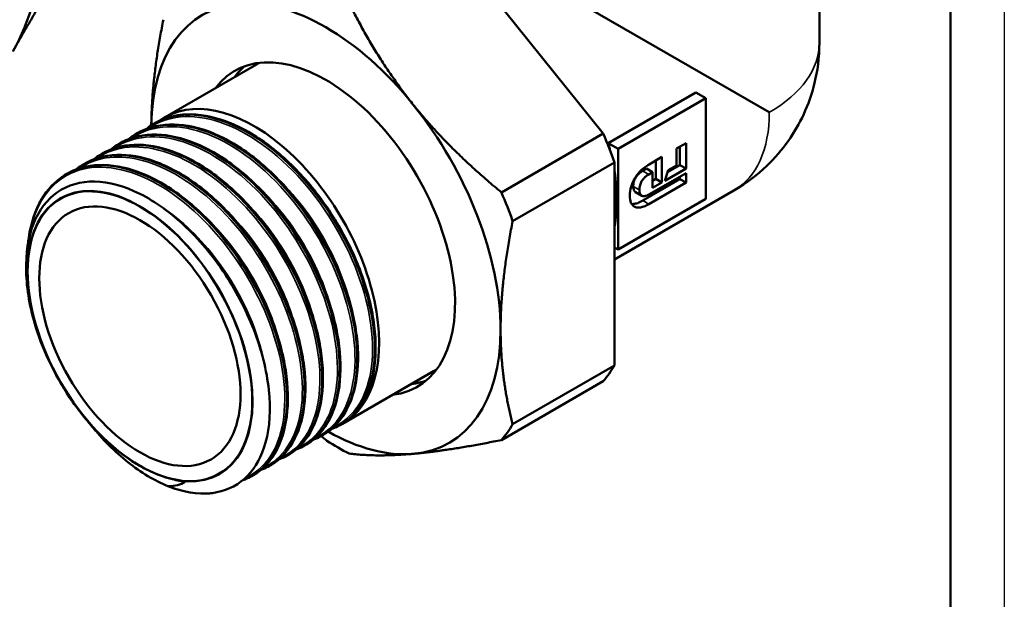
# Model space of a CAD drawing. Header units: millimetres. Extents: x -127 to 748, y -69 to 356.
# Tile 7 of 16: x 118 to 210, y 62 to 116. Entities that reach past the tile are written whole.
import ezdxf

# ---------------------------------------------------------------- set-up
doc = ezdxf.new("R2010")
doc.units = ezdxf.units.MM
for name, color, linetype, lineweight in [('Видимые тонкие (ГОСТ)', 7, 'Continuous', 35), ('Видимый контур (ГОСТ)', 7, 'Continuous', 50), ('Кромка (ГОСТ)', 7, 'Continuous', 50)]:
    doc.layers.add(name, color=color, linetype=linetype, lineweight=lineweight)

# ---------------------------------------------------------------- blocks, each defined once
blk = doc.blocks.new('Рамки ГОСТ_ граница 297x210')
at = {"layer": 'Кромка (ГОСТ)', "lineweight": 25}
blk.add_line((210, 297), (210, 0), dxfattribs=at)
at = {"layer": 'Кромка (ГОСТ)'}
blk.add_line((205, 5), (205, 292), dxfattribs=at)

msp = doc.modelspace()

# ---------------------------------------------------------------- linework, layer by layer
at = {"layer": 'Видимые тонкие (ГОСТ)'}
for p, q in [((176.887, 102.001), (176.321, 102.327)), ((176.014, 100.555), (175.449, 100.881)), ((176.9, 99.229), (176.335, 99.555))]:
    msp.add_line(p, q, dxfattribs=at)
for centre, major_axis, start_param, end_param in [((176.883, 114.279), (15.9, 0), 5.497158, 6.283185), ((176.875, 114.267), (7.95, -13.77), 0, 0.786027)]:
    msp.add_ellipse(centre, major_axis=major_axis, ratio=0.57735, start_param=start_param, end_param=end_param, dxfattribs=at)
for points, knots in [([(130.39, 106.324), (130.555, 106.439), (130.726, 106.544), (130.902, 106.64), (132.804, 107.679), (135.318, 107.623), (137.933, 106.491), (140.543, 105.362), (143.237, 103.17), (145.47, 100.375), (147.699, 97.584), (149.454, 94.212), (150.385, 90.96), (151.321, 87.691), (151.419, 84.565), (150.669, 82.24), (150.083, 80.422), (148.981, 79.103), (147.529, 78.439)], [36.866296, 36.866296, 36.866296, 36.866296, 36.927949, 36.927949, 36.927949, 37.593927, 37.593927, 37.593927, 38.258497, 38.258497, 38.258497, 38.921899, 38.921899, 38.921899, 39.588794, 39.588794, 39.588794, 40.110574, 40.110574, 40.110574, 40.110574]), ([(128.76, 105.373), (129.711, 106.028), (130.839, 106.397), (132.084, 106.441), (134.432, 106.523), (137.184, 105.454), (139.775, 103.463), (142.363, 101.475), (144.775, 98.582), (146.52, 95.393), (148.263, 92.208), (149.329, 88.75), (149.51, 85.745), (149.69, 82.743), (148.986, 80.213), (147.555, 78.686), (147.076, 78.175), (146.516, 77.778), (145.893, 77.498)], [30.583111, 30.583111, 30.583111, 30.583111, 30.937505, 30.937505, 30.937505, 31.60552, 31.60552, 31.60552, 32.272651, 32.272651, 32.272651, 32.938961, 32.938961, 32.938961, 33.604511, 33.604511, 33.604511, 33.827389, 33.827389, 33.827389, 33.827389]), ([(127.121, 104.438), (128.821, 105.605), (131.105, 105.814), (133.555, 105.023), (136.131, 104.192), (138.875, 102.26), (141.229, 99.636), (143.581, 97.014), (145.529, 93.717), (146.682, 90.436), (147.833, 87.156), (148.183, 83.914), (147.669, 81.387), (147.193, 79.045), (145.979, 77.331), (144.261, 76.549)], [24.299926, 24.299926, 24.299926, 24.299926, 24.932834, 24.932834, 24.932834, 25.598193, 25.598193, 25.598193, 26.263203, 26.263203, 26.263203, 26.927878, 26.927878, 26.927878, 27.544204, 27.544204, 27.544204, 27.544204]), ([(125.49, 103.488), (126.141, 103.939), (126.874, 104.254), (127.675, 104.419), (129.86, 104.869), (132.528, 104.192), (135.139, 102.534), (137.75, 100.877), (140.289, 98.251), (142.244, 95.203), (144.244, 92.085), (145.619, 88.546), (146.085, 85.356), (146.545, 82.214), (146.12, 79.432), (144.914, 77.598), (144.321, 76.696), (143.54, 76.027), (142.623, 75.612)], [18.016741, 18.016741, 18.016741, 18.016741, 18.259557, 18.259557, 18.259557, 18.922712, 18.922712, 18.922712, 19.585745, 19.585745, 19.585745, 20.26427, 20.26427, 20.26427, 20.9325, 20.9325, 20.9325, 21.261018, 21.261018, 21.261018, 21.261018]), ([(123.853, 102.548), (125.336, 103.562), (127.256, 103.864), (129.35, 103.393), (131.872, 102.826), (134.632, 101.14), (137.069, 98.692), (139.506, 96.244), (141.605, 93.05), (142.945, 89.778), (144.285, 86.506), (144.857, 83.177), (144.555, 80.486), (144.253, 77.796), (143.079, 75.76), (141.289, 74.807), (141.192, 74.755), (141.093, 74.707), (140.993, 74.662)], [11.733555, 11.733555, 11.733555, 11.733555, 12.285054, 12.285054, 12.285054, 12.949475, 12.949475, 12.949475, 13.61374, 13.61374, 13.61374, 14.277854, 14.277854, 14.277854, 14.94182, 14.94182, 14.94182, 14.977833, 14.977833, 14.977833, 14.977833]), ([(119.109, 95.647), (119.18, 96.264), (119.292, 96.853), (119.445, 97.406), (120.146, 99.945), (121.705, 101.724), (123.808, 102.378), (125.911, 103.032), (128.546, 102.559), (131.176, 101.065), (133.805, 99.57), (136.413, 97.065), (138.47, 94.076), (140.526, 91.087), (142.019, 87.635), (142.649, 84.444), (143.279, 81.253), (143.044, 78.344), (142.004, 76.327), (141.371, 75.098), (140.442, 74.205), (139.305, 73.702)], [4.819852, 4.819852, 4.819852, 4.819852, 4.965094, 4.965094, 4.965094, 5.631472, 5.631472, 5.631472, 6.297654, 6.297654, 6.297654, 6.963642, 6.963642, 6.963642, 7.629441, 7.629441, 7.629441, 8.295055, 8.295055, 8.295055, 8.700547, 8.700547, 8.700547, 8.700547]), ([(142.461, 101.463), (142.96, 100.979), (143.445, 100.461), (143.911, 99.914), (146.067, 97.383), (147.8, 94.242), (148.743, 91.186), (148.85, 90.839), (148.947, 90.494), (149.033, 90.152)], [38.0613371, 38.0613371, 38.0613371, 38.0613371, 38.2091818, 38.2091818, 38.2091818, 38.8931835, 38.8931835, 38.8931835, 38.9706973, 38.9706973, 38.9706973, 38.9706973]), ([(140.825, 100.517), (141.736, 99.632), (142.602, 98.636), (143.39, 97.561), (145.258, 95.014), (146.678, 92.036), (147.399, 89.208)], [31.7781518, 31.7781518, 31.7781518, 31.7781518, 32.0481377, 32.0481377, 32.0481377, 32.687512, 32.687512, 32.687512, 32.687512]), ([(130.856, 99.41), (132.71, 98.309), (134.547, 96.682), (136.133, 94.721), (138.233, 92.124), (139.881, 88.96), (140.731, 85.925), (140.905, 85.302), (141.046, 84.687), (141.152, 84.082)], [6.319894, 6.319894, 6.319894, 6.319894, 6.835454, 6.835454, 6.835454, 7.517845, 7.517845, 7.517845, 7.657712, 7.657712, 7.657712, 7.657712]), ([(139.19, 99.574), (140.635, 98.164), (141.967, 96.476), (143.064, 94.649), (144.292, 92.602), (145.219, 90.39), (145.762, 88.264)], [25.4949665, 25.4949665, 25.4949665, 25.4949665, 25.9237531, 25.9237531, 25.9237531, 26.4043267, 26.4043267, 26.4043267, 26.4043267]), ([(137.557, 98.634), (139.434, 96.799), (141.117, 94.486), (142.352, 92.03), (143.132, 90.48), (143.73, 88.878), (144.126, 87.322)], [19.2117811, 19.2117811, 19.2117811, 19.2117811, 19.7693007, 19.7693007, 19.7693007, 20.1211414, 20.1211414, 20.1211414, 20.1211414]), ([(135.924, 97.691), (136.063, 97.556), (136.201, 97.418), (136.338, 97.277), (138.596, 94.957), (140.515, 91.941), (141.693, 88.889), (142.017, 88.048), (142.284, 87.207), (142.493, 86.378)], [12.9285958, 12.9285958, 12.9285958, 12.9285958, 12.9698402, 12.9698402, 12.9698402, 13.6505087, 13.6505087, 13.6505087, 13.8379561, 13.8379561, 13.8379561, 13.8379561]), ([(132.18, 72.94), (129.702, 73.914), (127.076, 75.987), (124.861, 78.732), (124.83, 78.771), (124.798, 78.811), (124.766, 78.85)], [2.9647387, 2.9647387, 2.9647387, 2.9647387, 3.6317309, 3.6317309, 3.6317309, 3.6412895, 3.6412895, 3.6412895, 3.6412895])]:
    msp.add_open_spline(points, degree=3, knots=knots, dxfattribs=at)
msp.add_open_spline([(133.691, 73.354), (132.947, 73.429), (132.164, 73.635), (131.364, 73.961)], degree=3, dxfattribs=at)
at = {"layer": 'Видимый контур (ГОСТ)'}
for p, q in [((192.783, 123.948), (192.783, 114.279)), ((172.659, 105.792), (158.478, 123.434)), ((188.118, 107.784), (164.814, 121.239)), ((131.863, 107.332), (140.348, 112.231)), ((173.108, 104.916), (181.286, 109.637)), ((182.21, 109.104), (181.286, 109.637)), ((182.21, 109.104), (174.032, 104.382)), ((182.21, 99.714), (182.21, 109.104)), ((130.866, 106.756), (130.852, 106.748)), ((129.232, 105.813), (129.218, 105.805)), ((163.175, 100.317), (172.659, 105.792)), ((127.597, 104.869), (127.584, 104.861)), ((174.032, 104.382), (173.108, 104.916)), ((179.483, 104.405), (180.359, 104.911)), ((179.794, 104.584), (179.794, 102.866)), ((180.359, 104.911), (180.359, 102.539)), ((125.963, 103.925), (125.949, 103.917)), ((174.032, 104.382), (174.032, 94.992)), ((176.919, 102.924), (178.121, 103.619)), ((178.121, 103.619), (178.121, 101.247)), ((179.483, 102.834), (179.483, 104.405)), ((124.329, 102.982), (124.315, 102.974)), ((164.217, 97.633), (173.701, 103.109)), ((173.701, 84.201), (173.701, 103.109)), ((177.555, 103.292), (177.555, 101.574)), ((179.794, 102.866), (178.634, 102.196)), ((178.688, 102.376), (179.483, 102.834)), ((180.359, 102.539), (179.794, 102.866)), ((122.694, 102.038), (122.68, 102.03)), ((176.678, 102.533), (176.321, 102.327)), ((177.244, 102.207), (176.678, 102.533)), ((177.244, 102.207), (176.887, 102.001)), ((176.887, 100.116), (180.359, 102.121)), ((177.244, 100.741), (177.244, 102.207)), ((180.359, 102.539), (178.394, 101.405)), ((178.394, 101.405), (178.688, 102.376)), ((179.794, 101.794), (179.794, 101.552)), ((180.359, 102.121), (180.359, 101.226)), ((179.794, 101.552), (176.335, 99.555)), ((180.359, 101.226), (176.9, 99.229)), ((177.555, 101.574), (177.244, 101.394)), ((178.121, 101.247), (177.244, 100.741)), ((178.121, 101.247), (177.555, 101.574)), ((180.359, 101.226), (179.794, 101.552)), ((184.825, 100.497), (173.701, 94.074)), ((176.233, 100.012), (175.667, 100.338)), ((174.032, 94.992), (182.21, 99.714)), ((174.032, 94.992), (173.701, 95.184)), ((148.363, 78.753), (156.848, 83.652)), ((164.217, 78.725), (173.701, 84.201)), ((163.175, 77.244), (172.659, 82.719)), ((148.183, 78.649), (148.17, 78.641)), ((146.549, 77.706), (146.535, 77.698)), ((144.915, 76.762), (144.901, 76.754)), ((143.28, 75.818), (143.266, 75.81)), ((141.646, 74.875), (141.632, 74.867)), ((140.011, 73.931), (139.998, 73.923))]:
    msp.add_line(p, q, dxfattribs=at)
msp.add_arc((101.427, 122.835), 18.75, 330, 30, dxfattribs=at)
for centre, major_axis, start_param, end_param in [((146.831, 96.921), (-11.5, 19.919), 4.974188, 6.021386), ((146.831, 96.921), (-11.5, 19.919), 6.021386, 7.054523), ((146.831, 96.921), (8.5, -14.722), 6.040051, 9.667912), ((148.598, 97.941), (-8.5, 14.722), 0.104175, 0.243134), ((148.598, 97.941), (-8.25, 14.289), 6.246751, 6.283185), ((140.113, 93.042), (-8.25, 14.289), 3.13053, 6.34269), ((146.831, 96.921), (-11.5, 19.919), 3.926991, 4.974188), ((157.437, 103.044), (-12.875, 22.3), 4.393366, 4.507813), ((162.683, 106.073), (-7.95, 13.77), 4.260758, 4.310804), ((129.506, 86.919), (7.414, -12.841), 5.840924, 11.443558), ((162.683, 106.073), (-7.95, 13.77), 3.726453, 4.127528), ((147.953, 97.569), (12.875, -22.3), 1.251774, 1.36622), ((146.831, 96.921), (11.5, -19.919), 6.021386, 7.068583), ((148.598, 97.941), (8.25, -14.289), 0, 0.036435), ((157.437, 103.044), (12.875, -22.3), 0.204576, 0.319023), ((148.598, 97.941), (8.5, -14.722), 6.040051, 6.179011), ((146.831, 96.921), (11.5, -19.919), 5.510411, 6.021386), ((147.953, 97.569), (12.875, -22.3), 0.204576, 0.319023), ((147.953, 97.569), (-12.875, 22.3), 2.298971, 2.413418), ((130.189, 87.313), (8.25, -14.289), 5.991471, 6.04426)]:
    msp.add_ellipse(centre, major_axis=major_axis, ratio=0.57735, start_param=start_param, end_param=end_param, dxfattribs=at)
for major_axis in [(7.394, -12.807), (-7.394, 12.807), (6.625, -11.475)]:
    msp.add_ellipse((129.506, 86.919), major_axis=major_axis, ratio=0.57735, dxfattribs=at)
for points, weights in [([(122.665, 122.12), (120.008, 117.519), (117.665, 113.46)], [1.01127330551, 1.03860075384, 1]), ([(148.995, 117.958), (151.617, 112.651), (154.962, 108.489)], [1.01549453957, 1.03740226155, 1]), ([(130.568, 106.573), (130.598, 110.927), (131.69, 116.412)], [1.00207335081, 1.03678108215, 1.01549453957]), ([(154.962, 108.489), (158.307, 104.328), (163.175, 100.317)], [1, 1.03740226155, 1.01549453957]), ([(164.217, 97.633), (163.094, 91.991), (163.094, 87.531)], [1.01549453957, 1.03740226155, 1]), ([(163.094, 87.531), (163.094, 83.071), (164.217, 78.725)], [1, 1.03740226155, 1.01549453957]), ([(146.912, 77.18), (146.647, 77.398), (146.388, 77.616)], [1.01549453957, 1.01666342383, 1.01766346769]), ([(163.175, 77.244), (158.307, 76.261), (154.962, 75.962)], [1.01549453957, 1.03740226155, 1]), ([(154.962, 75.962), (151.617, 75.664), (148.995, 75.977)], [1, 1.03740226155, 1.01549453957])]:
    msp.add_rational_spline(points, weights, degree=2, dxfattribs=at)
for points, knots in [([(192.783, 114.279), (192.783, 112.837), (192.598, 111.62), (192.073, 109.452), (191.728, 108.499), (190.908, 106.723), (190.433, 105.899), (189.304, 104.301), (188.652, 103.525), (187.036, 101.987), (186.075, 101.219), (184.825, 100.497)], [1.570796, 1.570796, 1.570796, 1.570796, 1.884956, 1.884956, 2.199115, 2.199115, 2.513274, 2.513274, 2.827433, 2.827433, 3.141593, 3.141593, 3.141593, 3.141593]), ([(130.615, 106.594), (131.66, 107.265), (132.904, 107.603), (134.273, 107.568), (136.669, 107.507), (139.43, 106.304), (142, 104.215), (144.565, 102.129), (146.924, 99.173), (148.602, 95.96), (150.288, 92.734), (151.277, 89.27), (151.377, 86.293), (151.476, 83.329), (150.692, 80.866), (149.199, 79.42), (148.824, 79.057), (148.405, 78.758), (147.949, 78.526)], [36.884923, 36.884923, 36.884923, 36.884923, 37.263746, 37.263746, 37.263746, 37.926819, 37.926819, 37.926819, 38.588787, 38.588787, 38.588787, 39.253699, 39.253699, 39.253699, 39.916005, 39.916005, 39.916005, 40.082338, 40.082338, 40.082338, 40.082338]), ([(148.183, 78.649), (149.888, 79.637), (151.008, 81.626), (151.312, 84.234), (151.627, 86.942), (151.06, 90.298), (149.715, 93.6), (148.371, 96.901), (146.258, 100.126), (143.803, 102.598), (141.348, 105.07), (138.567, 106.775), (136.024, 107.352), (134.091, 107.79), (132.305, 107.574), (130.868, 106.752)], [-46.338492, -46.338492, -46.338492, -46.338492, -45.697822, -45.697822, -45.697822, -45.032478, -45.032478, -45.032478, -44.367333, -44.367333, -44.367333, -43.702384, -43.702384, -43.702384, -43.196899, -43.196899, -43.196899, -43.196899]), ([(131.115, 106.892), (132.061, 107.379), (133.158, 107.617), (135.469, 107.567), (136.71, 107.286), (139.221, 106.25), (140.524, 105.475), (143.019, 103.533), (144.242, 102.341), (146.453, 99.701), (147.469, 98.221), (149.174, 95.162), (149.885, 93.547), (150.92, 90.382), (151.258, 88.794), (151.523, 85.84), (151.454, 84.439), (150.92, 81.994), (150.447, 80.92), (149.399, 79.559), (148.925, 79.12), (148.396, 78.779)], [0, 0, 0, 0, 0.523068, 0.523068, 1.040347, 1.040347, 1.566359, 1.566359, 2.093864, 2.093864, 2.620357, 2.620357, 3.146186, 3.146186, 3.672146, 3.672146, 4.199031, 4.199031, 4.726762, 4.726762, 5.054957, 5.054957, 5.054957, 5.054957]), ([(128.976, 105.657), (130.777, 106.814), (133.193, 106.932), (135.756, 105.988), (138.369, 105.027), (141.118, 102.968), (143.442, 100.248), (145.764, 97.531), (147.648, 94.171), (148.716, 90.872), (149.783, 87.577), (150.029, 84.364), (149.416, 81.904), (148.908, 79.869), (147.815, 78.36), (146.315, 77.58)], [30.601737, 30.601737, 30.601737, 30.601737, 31.254571, 31.254571, 31.254571, 31.920332, 31.920332, 31.920332, 32.585289, 32.585289, 32.585289, 33.249502, 33.249502, 33.249502, 33.799152, 33.799152, 33.799152, 33.799152]), ([(146.545, 77.713), (147.447, 78.234), (148.194, 79.023), (148.733, 80.049), (149.791, 82.061), (150.045, 84.969), (149.432, 88.167), (148.819, 91.365), (147.342, 94.831), (145.294, 97.844), (143.248, 100.856), (140.643, 103.396), (138.007, 104.931), (135.371, 106.467), (132.719, 106.989), (130.587, 106.384), (130.108, 106.248), (129.656, 106.055), (129.234, 105.809)], [-40.055306, -40.055306, -40.055306, -40.055306, -39.716573, -39.716573, -39.716573, -39.052884, -39.052884, -39.052884, -38.38936, -38.38936, -38.38936, -37.725997, -37.725997, -37.725997, -37.062792, -37.062792, -37.062792, -36.913714, -36.913714, -36.913714, -36.913714]), ([(129.48, 105.948), (130.426, 106.435), (131.524, 106.673), (133.834, 106.624), (135.075, 106.343), (137.587, 105.307), (138.89, 104.531), (141.385, 102.589), (142.608, 101.397), (144.819, 98.757), (145.835, 97.277), (147.54, 94.219), (148.25, 92.603), (149.286, 89.438), (149.623, 87.85), (149.889, 84.897), (149.82, 83.495), (149.286, 81.05), (148.813, 79.977), (147.764, 78.615), (147.291, 78.176), (146.762, 77.835)], [0, 0, 0, 0, 0.523068, 0.523068, 1.040347, 1.040347, 1.566359, 1.566359, 2.093864, 2.093864, 2.620357, 2.620357, 3.146186, 3.146186, 3.672146, 3.672146, 4.199031, 4.199031, 4.726762, 4.726762, 5.054957, 5.054957, 5.054957, 5.054957]), ([(127.346, 104.707), (128.13, 105.213), (129.027, 105.532), (130.008, 105.64), (132.294, 105.892), (135.022, 105), (137.639, 103.156), (140.255, 101.312), (142.743, 98.528), (144.602, 95.386), (146.46, 92.246), (147.678, 88.769), (148.016, 85.678), (148.354, 82.589), (147.812, 79.907), (146.512, 78.192), (146.006, 77.523), (145.386, 77.003), (144.678, 76.641)], [24.318552, 24.318552, 24.318552, 24.318552, 24.603307, 24.603307, 24.603307, 25.267396, 25.267396, 25.267396, 25.931142, 25.931142, 25.931142, 26.594559, 26.594559, 26.594559, 27.257661, 27.257661, 27.257661, 27.515967, 27.515967, 27.515967, 27.515967]), ([(144.914, 76.762), (144.976, 76.798), (145.037, 76.834), (145.097, 76.872), (146.818, 77.963), (147.896, 80.124), (148.095, 82.902), (148.295, 85.679), (147.615, 89.056), (146.185, 92.332), (144.755, 95.607), (142.583, 98.759), (140.104, 101.134), (137.625, 103.508), (134.854, 105.09), (132.349, 105.548), (130.571, 105.872), (128.936, 105.627), (127.601, 104.862)], [-33.772121, -33.772121, -33.772121, -33.772121, -33.749003, -33.749003, -33.749003, -33.086667, -33.086667, -33.086667, -32.424463, -32.424463, -32.424463, -31.762387, -31.762387, -31.762387, -31.100435, -31.100435, -31.100435, -30.630528, -30.630528, -30.630528, -30.630528]), ([(127.846, 105.005), (128.792, 105.491), (129.889, 105.73), (132.2, 105.68), (133.441, 105.399), (135.953, 104.363), (137.256, 103.588), (139.751, 101.645), (140.973, 100.453), (143.184, 97.814), (144.2, 96.333), (145.905, 93.275), (146.616, 91.659), (147.651, 88.495), (147.989, 86.906), (148.254, 83.953), (148.185, 82.551), (147.651, 80.107), (147.178, 79.033), (146.13, 77.672), (145.657, 77.232), (145.127, 76.892)], [0, 0, 0, 0, 0.523068, 0.523068, 1.040347, 1.040347, 1.566359, 1.566359, 2.093864, 2.093864, 2.620357, 2.620357, 3.146186, 3.146186, 3.672146, 3.672146, 4.199031, 4.199031, 4.726762, 4.726762, 5.054957, 5.054957, 5.054957, 5.054957]), ([(125.709, 103.767), (127.204, 104.722), (129.113, 104.982), (131.187, 104.494), (133.848, 103.868), (136.762, 102.01), (139.286, 99.347), (141.732, 96.766), (143.797, 93.449), (145.055, 90.105), (146.303, 86.79), (146.751, 83.471), (146.318, 80.847), (145.914, 78.399), (144.747, 76.571), (143.047, 75.691)], [18.035367, 18.035367, 18.035367, 18.035367, 18.576595, 18.576595, 18.576595, 19.271037, 19.271037, 19.271037, 19.943777, 19.943777, 19.943777, 20.6107, 20.6107, 20.6107, 21.232782, 21.232782, 21.232782, 21.232782]), ([(143.276, 75.824), (144.395, 76.474), (145.274, 77.54), (145.821, 78.947), (146.686, 81.172), (146.715, 84.237), (145.892, 87.499), (145.069, 90.759), (143.398, 94.196), (141.215, 97.089), (139.032, 99.98), (136.351, 102.311), (133.714, 103.591), (131.078, 104.87), (128.503, 105.092), (126.509, 104.204), (126.322, 104.12), (126.14, 104.027), (125.963, 103.925)], [-27.488936, -27.488936, -27.488936, -27.488936, -27.068207, -27.068207, -27.068207, -26.402995, -26.402995, -26.402995, -25.738172, -25.738172, -25.738172, -25.073724, -25.073724, -25.073724, -24.409634, -24.409634, -24.409634, -24.347343, -24.347343, -24.347343, -24.347343]), ([(126.211, 104.061), (127.157, 104.548), (128.255, 104.786), (130.566, 104.737), (131.806, 104.455), (134.318, 103.42), (135.621, 102.644), (138.116, 100.702), (139.339, 99.51), (141.55, 96.87), (142.566, 95.39), (144.271, 92.332), (144.982, 90.716), (146.017, 87.551), (146.354, 85.963), (146.62, 83.009), (146.551, 81.608), (146.017, 79.163), (145.544, 78.089), (144.495, 76.728), (144.022, 76.289), (143.493, 75.948)], [0, 0, 0, 0, 0.523068, 0.523068, 1.040347, 1.040347, 1.566359, 1.566359, 2.093864, 2.093864, 2.620357, 2.620357, 3.146186, 3.146186, 3.672146, 3.672146, 4.199031, 4.199031, 4.726762, 4.726762, 5.054957, 5.054957, 5.054957, 5.054957]), ([(124.076, 102.822), (124.623, 103.176), (125.226, 103.439), (125.874, 103.599), (128.038, 104.136), (130.706, 103.541), (133.34, 101.944), (135.973, 100.348), (138.556, 97.76), (140.567, 94.722), (142.578, 91.685), (144.006, 88.217), (144.568, 85.039), (145.13, 81.863), (144.823, 78.997), (143.723, 77.039), (143.148, 76.015), (142.357, 75.243), (141.409, 74.754)], [11.752181, 11.752181, 11.752181, 11.752181, 11.951033, 11.951033, 11.951033, 12.614238, 12.614238, 12.614238, 13.277289, 13.277289, 13.277289, 13.94019, 13.94019, 13.94019, 14.602944, 14.602944, 14.602944, 14.949596, 14.949596, 14.949596, 14.949596]), ([(141.645, 74.877), (141.943, 75.048), (142.224, 75.248), (142.485, 75.478), (144.034, 76.841), (144.889, 79.234), (144.861, 82.158), (144.833, 85.081), (143.923, 88.515), (142.306, 91.747), (140.644, 95.071), (138.244, 98.16), (135.613, 100.336), (133.037, 102.467), (130.256, 103.71), (127.839, 103.798), (126.539, 103.846), (125.349, 103.56), (124.333, 102.975)], [-21.20575, -21.20575, -21.20575, -21.20575, -21.094048, -21.094048, -21.094048, -20.431799, -20.431799, -20.431799, -19.769806, -19.769806, -19.769806, -19.089087, -19.089087, -19.089087, -18.42246, -18.42246, -18.42246, -18.064158, -18.064158, -18.064158, -18.064158]), ([(124.577, 103.117), (125.523, 103.604), (126.62, 103.842), (128.931, 103.793), (130.172, 103.512), (132.684, 102.476), (133.987, 101.7), (136.482, 99.758), (137.705, 98.566), (139.915, 95.926), (140.931, 94.446), (142.637, 91.388), (143.347, 89.772), (144.383, 86.607), (144.72, 85.019), (144.986, 82.066), (144.917, 80.664), (144.382, 78.219), (143.909, 77.146), (142.861, 75.784), (142.388, 75.345), (141.859, 75.005)], [0, 0, 0, 0, 0.523068, 0.523068, 1.040347, 1.040347, 1.566359, 1.566359, 2.093864, 2.093864, 2.620357, 2.620357, 3.146186, 3.146186, 3.672146, 3.672146, 4.199031, 4.199031, 4.726762, 4.726762, 5.054957, 5.054957, 5.054957, 5.054957]), ([(122.441, 101.879), (123.837, 102.77), (125.594, 103.061), (127.511, 102.694), (130.032, 102.212), (132.815, 100.596), (135.296, 98.19), (137.776, 95.784), (139.938, 92.602), (141.347, 89.311), (142.755, 86.021), (143.401, 82.643), (143.164, 79.882), (142.927, 77.122), (141.808, 74.998), (140.052, 73.955), (139.962, 73.902), (139.871, 73.851), (139.779, 73.804)], [5.468996, 5.468996, 5.468996, 5.468996, 5.974647, 5.974647, 5.974647, 6.639405, 6.639405, 6.639405, 7.303976, 7.303976, 7.303976, 7.968362, 7.968362, 7.968362, 8.632569, 8.632569, 8.632569, 8.666411, 8.666411, 8.666411, 8.666411]), ([(140.008, 73.935), (141.294, 74.684), (142.259, 75.986), (142.776, 77.714), (143.519, 80.196), (143.327, 83.541), (142.23, 86.987), (141.18, 90.29), (139.307, 93.662), (136.991, 96.396), (134.68, 99.124), (131.941, 101.199), (129.329, 102.185), (126.844, 103.124), (124.489, 103.07), (122.694, 102.038)], [-14.922565, -14.922565, -14.922565, -14.922565, -14.438753, -14.438753, -14.438753, -13.743697, -13.743697, -13.743697, -13.077699, -13.077699, -13.077699, -12.413285, -12.413285, -12.413285, -11.780972, -11.780972, -11.780972, -11.780972]), ([(122.943, 102.174), (123.889, 102.66), (124.986, 102.899), (127.297, 102.849), (128.538, 102.568), (131.049, 101.532), (132.352, 100.757), (134.847, 98.815), (136.07, 97.623), (138.281, 94.983), (139.297, 93.502), (141.002, 90.444), (141.713, 88.828), (142.748, 85.664), (143.086, 84.075), (143.351, 81.122), (143.282, 79.72), (142.748, 77.276), (142.275, 76.202), (141.227, 74.841), (140.753, 74.402), (140.224, 74.061)], [0, 0, 0, 0, 0.523068, 0.523068, 1.040347, 1.040347, 1.566359, 1.566359, 2.093864, 2.093864, 2.620357, 2.620357, 3.146186, 3.146186, 3.672146, 3.672146, 4.199031, 4.199031, 4.726762, 4.726762, 5.054957, 5.054957, 5.054957, 5.054957]), ([(175.115, 100.03), (175.115, 100.287), (175.154, 100.564), (175.314, 101.094), (175.418, 101.334), (175.7, 101.822), (175.877, 102.054), (176.314, 102.512), (176.597, 102.739), (176.919, 102.924)], [-0.4610673, -0.4610673, -0.4610673, -0.4610673, -0.3447245, -0.3447245, -0.2461203, -0.2461203, -0.1364785, -0.1364785, 0, 0, 0, 0]), ([(119.068, 95.431), (119.09, 95.658), (119.117, 95.882), (119.352, 97.449), (119.76, 98.668), (120.894, 100.59), (121.606, 101.347), (122.439, 101.883)], [3.083162, 3.083162, 3.083162, 3.083162, 3.168962, 3.168962, 3.696472, 3.696472, 4.183442, 4.183442, 4.183442, 4.183442]), ([(176.321, 102.327), (176.244, 102.282), (176.166, 102.23), (176.02, 102.114), (175.952, 102.051), (175.804, 101.89), (175.729, 101.788), (175.598, 101.563), (175.548, 101.444), (175.467, 101.17), (175.449, 101.02), (175.449, 100.881)], [-0.1924836, -0.1924836, -0.1924836, -0.1924836, -0.1595212, -0.1595212, -0.129464, -0.129464, -0.0907347, -0.0907347, -0.0510636, -0.0510636, 0, 0, 0, 0]), ([(176.887, 102.001), (176.809, 101.956), (176.731, 101.903), (176.586, 101.787), (176.518, 101.724), (176.37, 101.563), (176.294, 101.462), (176.164, 101.236), (176.114, 101.118), (176.033, 100.843), (176.014, 100.694), (176.014, 100.555)], [-0.1924836, -0.1924836, -0.1924836, -0.1924836, -0.1595212, -0.1595212, -0.129464, -0.129464, -0.0907347, -0.0907347, -0.0510636, -0.0510636, 0, 0, 0, 0]), ([(123.235, 80.822), (122.499, 81.876), (121.836, 82.997), (120.685, 85.325), (120.203, 86.523), (119.263, 89.53), (118.951, 91.311), (118.868, 94.631), (119.102, 96.136), (120.098, 98.669), (120.855, 99.668), (122.804, 101.02), (123.981, 101.355), (126.61, 101.306), (128.038, 100.917), (130.966, 99.452), (132.437, 98.387), (135.232, 95.708), (136.527, 94.118), (138.77, 90.613), (139.692, 88.731), (141.04, 84.919), (141.448, 83.026), (141.688, 79.481), (141.514, 77.865), (141.057, 76.503)], [-6.932842, -6.932842, -6.932842, -6.932842, -6.542709, -6.542709, -6.150326, -6.150326, -5.557759, -5.557759, -4.960197, -4.960197, -4.357642, -4.357642, -3.750094, -3.750094, -3.137553, -3.137553, -2.520022, -2.520022, -1.8975, -1.8975, -1.269988, -1.269988, -0.637488, -0.637488, 0, 0, 0, 0]), ([(175.449, 100.881), (175.449, 100.808), (175.454, 100.739), (175.477, 100.615), (175.493, 100.56), (175.552, 100.434), (175.602, 100.376), (175.667, 100.338)], [-0.222869, -0.222869, -0.222869, -0.222869, -0.1910004, -0.1910004, -0.1616742, -0.1616742, -0.1152401, -0.1152401, -0.1152401, -0.1152401]), ([(176.9, 99.229), (176.741, 99.136), (176.58, 99.059), (176.283, 98.953), (176.146, 98.921), (175.839, 98.898), (175.68, 98.926), (175.411, 99.078), (175.308, 99.198), (175.152, 99.543), (175.115, 99.774), (175.115, 100.03)], [-0.3830914, -0.3830914, -0.3830914, -0.3830914, -0.3153538, -0.3153538, -0.2547321, -0.2547321, -0.1735239, -0.1735239, -0.0938192, -0.0938192, 0, 0, 0, 0]), ([(176.014, 100.555), (176.014, 100.482), (176.02, 100.412), (176.043, 100.288), (176.059, 100.233), (176.118, 100.107), (176.169, 100.048), (176.306, 99.97), (176.391, 99.957), (176.601, 99.98), (176.736, 100.029), (176.887, 100.116)], [-0.222869, -0.222869, -0.222869, -0.222869, -0.1910004, -0.1910004, -0.1616742, -0.1616742, -0.1147312, -0.1147312, -0.0639135, -0.0639135, 0, 0, 0, 0]), ([(176.335, 99.555), (176.175, 99.463), (176.015, 99.386), (175.718, 99.28), (175.58, 99.247), (175.399, 99.234), (175.349, 99.233), (175.302, 99.236)], [-0.3830914, -0.3830914, -0.3830914, -0.3830914, -0.3153538, -0.3153538, -0.2547321, -0.2547321, -0.2313409, -0.2313409, -0.2313409, -0.2313409]), ([(132.798, 72.697), (131.583, 73.098), (130.31, 73.771), (127.864, 75.538), (126.659, 76.647), (125.275, 78.223), (125.001, 78.551), (124.733, 78.889)], [0, 0, 0, 0, 0.536468, 0.536468, 1.063803, 1.063803, 1.196311, 1.196311, 1.196311, 1.196311]), ([(126.035, 77.498), (126.147, 77.392), (126.261, 77.284), (127.407, 76.231), (128.466, 75.441), (129.536, 74.827)], [0.2033229, 0.2033229, 0.2033229, 0.2033229, 0.2335732, 0.2335732, 0.4974985, 0.4974985, 0.4974985, 0.4974985]), ([(141.057, 76.503), (140.66, 75.316), (140.04, 74.343), (138.409, 72.897), (137.399, 72.447), (136.252, 72.302)], [-1.125885, -1.125885, -1.125885, -1.125885, -0.570012, -0.570012, 0, 0, 0, 0]), ([(129.536, 74.827), (130.606, 74.213), (131.665, 73.786), (132.808, 73.525), (132.923, 73.502), (133.034, 73.481)], [0, 0, 0, 0, 0.4538553, 0.4538553, 0.5059635, 0.5059635, 0.5059635, 0.5059635]), ([(132.18, 72.94), (132.477, 72.937), (132.756, 72.971), (133.261, 73.111), (133.488, 73.215), (133.691, 73.354)], [-0.3958348, -0.3958348, -0.3958348, -0.3958348, -0.1941185, -0.1941185, 0, 0, 0, 0]), ([(133.691, 73.354), (133.692, 73.354), (133.692, 73.355), (133.693, 73.356), (133.693, 73.356), (133.693, 73.357), (133.693, 73.358), (133.692, 73.358), (133.692, 73.359), (133.691, 73.359), (133.691, 73.36), (133.69, 73.361), (133.689, 73.361), (133.686, 73.363), (133.684, 73.363), (133.675, 73.367), (133.664, 73.37), (133.616, 73.381), (133.56, 73.391), (133.375, 73.421), (133.221, 73.446), (133.034, 73.481)], [-0.8267781, -0.8267781, -0.8267781, -0.8267781, -0.8199137, -0.8199137, -0.8147747, -0.8147747, -0.8118411, -0.8118411, -0.8095722, -0.8095722, -0.8071202, -0.8071202, -0.8034675, -0.8034675, -0.7964286, -0.7964286, -0.7673663, -0.7673663, -0.6784622, -0.6784622, -0.5248082, -0.5248082, -0.5248082, -0.5248082]), ([(135.718, 72.257), (134.251, 72.194), (133.001, 72.619), (132.402, 72.837), (132.286, 72.884), (132.214, 72.917), (132.2, 72.923), (132.187, 72.93), (132.184, 72.932), (132.181, 72.934), (132.18, 72.935), (132.178, 72.936), (132.178, 72.936), (132.177, 72.937), (132.177, 72.937), (132.176, 72.938), (132.176, 72.938), (132.176, 72.939), (132.176, 72.939), (132.177, 72.94), (132.178, 72.94), (132.18, 72.94)], [-0.1114566, -0.1114566, -0.1114566, -0.1114566, -0.0343974, -0.0343974, -0.0089669, -0.0089669, -0.0042569, -0.0042569, -0.0029501, -0.0029501, -0.0024189, -0.0024189, -0.0021182, -0.0021182, -0.0018698, -0.0018698, -0.0015891, -0.0015891, -0.0011503, -0.0011503, 0, 0, 0, 0])]:
    msp.add_open_spline(points, degree=3, knots=knots, dxfattribs=at)
for points in [[(130.08, 106.216), (130.251, 106.355), (130.428, 106.483), (130.611, 106.601)], [(128.444, 105.272), (128.615, 105.41), (128.793, 105.539), (128.976, 105.657)], [(126.809, 104.328), (126.981, 104.467), (127.158, 104.595), (127.342, 104.714)], [(125.175, 103.384), (125.346, 103.523), (125.524, 103.652), (125.708, 103.77)], [(123.54, 102.441), (123.712, 102.579), (123.89, 102.708), (124.073, 102.826)], [(126.035, 77.498), (125.033, 78.479), (124.091, 79.597), (123.235, 80.822)], [(147.951, 78.522), (147.747, 78.417), (147.536, 78.326), (147.318, 78.247)], [(146.316, 77.578), (146.113, 77.474), (145.902, 77.382), (145.684, 77.304)], [(144.682, 76.635), (144.479, 76.53), (144.268, 76.438), (144.05, 76.36)], [(143.047, 75.691), (142.844, 75.586), (142.633, 75.495), (142.415, 75.416)], [(141.413, 74.747), (141.21, 74.643), (140.999, 74.551), (140.781, 74.473)], [(139.779, 73.804), (139.561, 73.692), (139.334, 73.594), (139.099, 73.512)]]:
    msp.add_open_spline(points, degree=3, dxfattribs=at)

# ---------------------------------------------------------------- block references
msp.add_blockref('Рамки ГОСТ_ граница 297x210', (0, 0))

doc.saveas('drawing.dxf')
